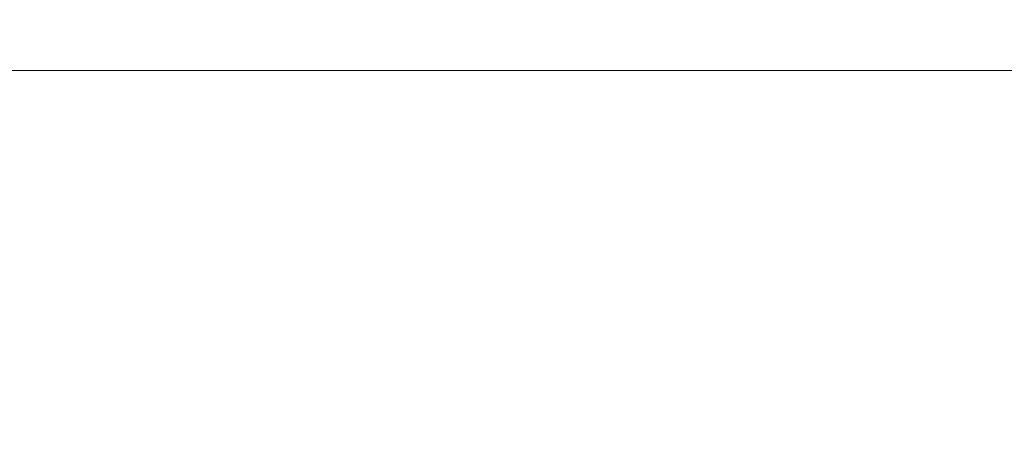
# Model space of a CAD drawing. Header units: millimetres. Extents: x -4738 to 65662, y -68080 to 6847.
# Tile 22 of 80: x 8682 to 9370, y -55665 to -55365. Entities that reach past the tile are written whole.
import ezdxf

# ---------------------------------------------------------------- set-up
doc = ezdxf.new("R2010")
doc.units = ezdxf.units.MM
doc.layers.add('COTAS_P', color=1, linetype='Continuous', lineweight=0)
doc.dimstyles.new('R19_10', dxfattribs={"dimtxt": 25, "dimasz": 15, "dimexe": 15, "dimexo": 8, "dimgap": 10, "dimtad": 1, "dimtih": 1, "dimtoh": 1, "dimdsep": 46, "dimcen": 0.09, "dimadec": 0, "dimazin": 0, "dimtfac": 1, "dimtdec": 4, "dimtofl": 0, "dimtmove": 0, "dimatfit": 3, "dimfxl": 1, "dimtolj": 1, "dimtzin": 0, "dimarcsym": 0})

# ---------------------------------------------------------------- blocks, each defined once
blk = doc.blocks.new('DIM_R30_61')
at = {"layer": 'COTAS_P'}
for p, q in [((0, -55400), (15, -55395.5)), ((10475, -55400), (10460, -55395.5)), ((0, -56000), (0, -55400)), ((0, -55400), (10475, -55400)), ((0, -55400), (15, -55404.5)), ((10475, -55400), (10460, -55404.5)), ((10475, -56000), (10475, -55400))]:
    blk.add_line(p, q, dxfattribs=at)
blk.add_text('10475 P', height=25, dxfattribs=at).set_placement((5237.5, -55390))

msp = doc.modelspace()

# ---------------------------------------------------------------- dimensions: what is measured, and where the dimension line sits
at = {"layer": 'COTAS_P'}
dim = msp.add_aligned_dim(p1=(0, -56000), p2=(10475, -56000), distance=600, text='<> P', dimstyle='R19_10', dxfattribs=at)
dim.commit()
dim.dimension.update_dxf_attribs({"geometry": 'DIM_R30_61', "text_midpoint": (5237.5, -55400)})

doc.saveas('drawing.dxf')
